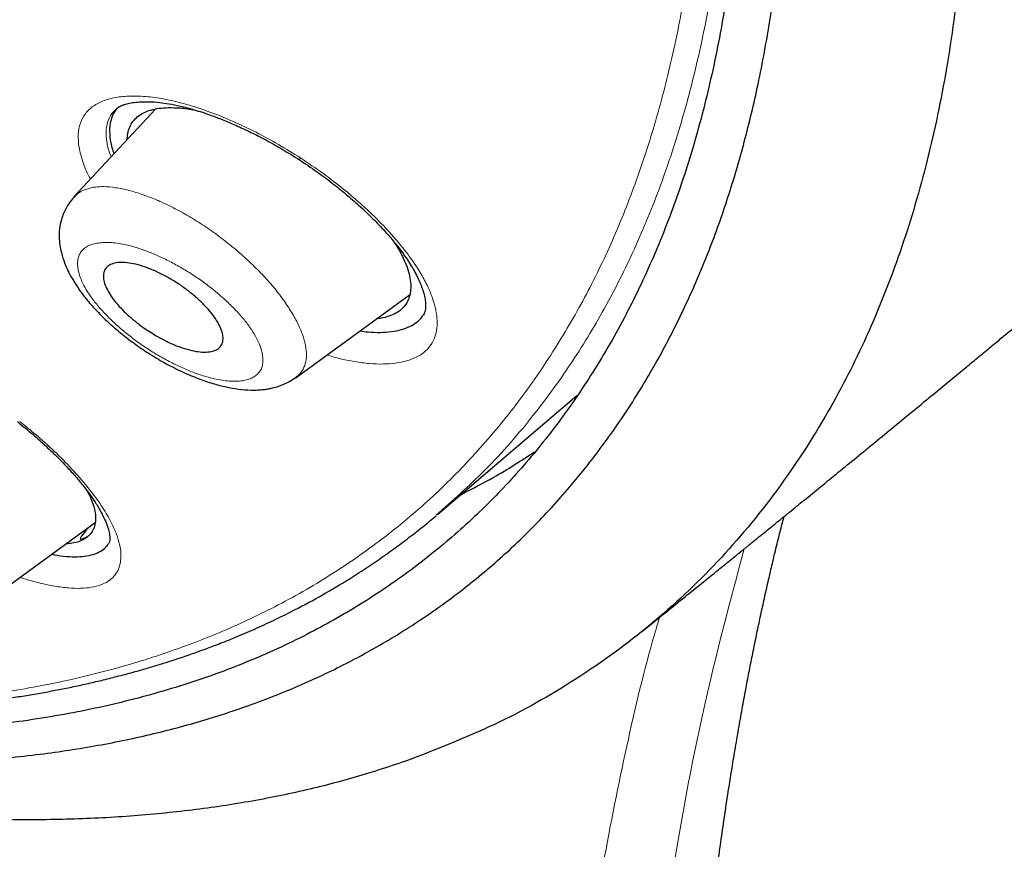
# Model space of a CAD drawing. Header units: millimetres. Extents: x 8 to 847, y 12 to 2109.
# Tile 71 of 256: x 739 to 753, y 659 to 670. Entities that reach past the tile are written whole.
import ezdxf

# ---------------------------------------------------------------- set-up
doc = ezdxf.new("R2010")
doc.units = ezdxf.units.MM

msp = doc.modelspace()

# ---------------------------------------------------------------- linework, layer by layer
at = {"color": 7, "linetype": 'Continuous', "lineweight": 30}
for p, q in [((741.235, 668.496), (740.149, 667.329)), ((743.115, 664.91), (744.63, 666.014)), ((743.111, 664.915), (743.107, 664.912)), ((745.001, 663.079), (746.863, 664.669)), ((738.936, 661.882), (740.432, 662.972)), ((740.239, 662.749), (740.301, 662.772)), ((740.301, 662.772), (740.335, 662.792))]:
    msp.add_line(p, q, dxfattribs=at)
at = {"color": 8, "linetype": 'Continuous', "lineweight": 0}
msp.add_arc((743.252, 667.783), 0.0988, 143.1544, 159.7654, dxfattribs=at)
at = {"color": 7, "linetype": 'Continuous', "lineweight": 30}
for points, knots in [([(697.719, 747.026), (698.327, 746.668), (699.544, 745.953), (701.392, 744.785), (703.252, 743.552), (705.122, 742.248), (706.999, 740.877), (708.878, 739.443), (710.861, 737.863), (712.944, 736.13), (715.121, 734.234), (717.28, 732.266), (719.418, 730.232), (721.527, 728.137), (723.506, 726.09), (725.353, 724.104), (727.072, 722.189), (728.757, 720.245), (730.404, 718.274), (732.01, 716.281), (733.572, 714.27), (735.087, 712.243), (736.553, 710.206), (737.967, 708.162), (739.326, 706.114), (740.629, 704.067), (741.871, 702.024), (743.052, 699.989), (744.229, 697.854), (745.388, 695.625), (746.511, 693.313), (747.538, 691.033), (748.466, 688.793), (749.294, 686.596), (749.985, 684.552), (750.552, 682.657), (751.01, 680.907), (751.388, 679.205), (751.686, 677.553), (751.904, 675.955), (752.041, 674.413), (752.098, 672.931), (752.074, 671.511), (751.969, 670.156), (751.783, 668.869), (751.516, 667.653), (751.167, 666.509), (750.739, 665.44), (750.204, 664.393), (749.548, 663.384), (748.756, 662.433), (747.863, 661.592), (746.868, 660.868), (745.781, 660.252), (744.977, 659.941), (744.575, 659.786)], [0, 0, 0, 0, 0.017859, 0.035717, 0.053574, 0.07143, 0.089287, 0.107143, 0.125, 0.145832, 0.166666, 0.1875, 0.208333, 0.229166, 0.249999, 0.267856, 0.285713, 0.303571, 0.321429, 0.339287, 0.357144, 0.375001, 0.392858, 0.410715, 0.428572, 0.446429, 0.464286, 0.482143, 0.500002, 0.520835, 0.541668, 0.562501, 0.583334, 0.604167, 0.624999, 0.642856, 0.660713, 0.678571, 0.696428, 0.714286, 0.732144, 0.750003, 0.76786, 0.785718, 0.803575, 0.821433, 0.839289, 0.857146, 0.875003, 0.895835, 0.916668, 0.9375, 0.958333, 0.979167, 1, 1, 1, 1]), ([(724.937, 662.829), (725.181, 662.724), (725.826, 662.445), (726.82, 662.054), (727.921, 661.647), (728.97, 661.29), (730.001, 660.97), (731.013, 660.687), (732.007, 660.441), (733.014, 660.224), (734.029, 660.042), (735.048, 659.9), (736.038, 659.804), (736.997, 659.753), (737.927, 659.748), (738.829, 659.788), (739.677, 659.871), (740.472, 659.992), (741.216, 660.148), (741.93, 660.341), (742.616, 660.572), (743.273, 660.84), (743.92, 661.154), (744.551, 661.518), (745.163, 661.935), (745.737, 662.394), (746.274, 662.897), (746.774, 663.442), (747.238, 664.031), (747.654, 664.644), (748.022, 665.278), (748.344, 665.924), (748.633, 666.602), (748.886, 667.312), (749.104, 668.052), (749.293, 668.846), (749.45, 669.696), (749.569, 670.604), (749.647, 671.546), (749.683, 672.523), (749.679, 673.534), (749.633, 674.581), (749.549, 675.631), (749.431, 676.678), (749.281, 677.716), (749.098, 678.775), (748.879, 679.855), (748.627, 680.956), (748.331, 682.11), (747.99, 683.318), (747.6, 684.58), (747.169, 685.865), (746.699, 687.172), (746.188, 688.5), (745.639, 689.85), (745.069, 691.177), (744.483, 692.477), (743.886, 693.746), (743.261, 695.021), (742.607, 696.304), (741.923, 697.593), (741.222, 698.871), (740.505, 700.134), (739.773, 701.383), (739.016, 702.635), (738.234, 703.892), (737.427, 705.153), (736.595, 706.418), (735.742, 707.683), (734.855, 708.963), (733.938, 710.255), (732.986, 711.56), (732.015, 712.859), (731.025, 714.152), (730.014, 715.437), (728.999, 716.696), (727.983, 717.927), (726.967, 719.131), (725.934, 720.325), (724.885, 721.511), (723.82, 722.689), (722.739, 723.857), (721.647, 725.011), (720.531, 726.166), (719.392, 727.316), (718.229, 728.464), (717.059, 729.592), (715.88, 730.7), (714.694, 731.787), (713.52, 732.837), (712.36, 733.848), (711.215, 734.822), (710.066, 735.775), (708.912, 736.707), (707.754, 737.617), (706.593, 738.506), (705.431, 739.372), (704.254, 740.224), (703.066, 741.059), (701.867, 741.876), (700.674, 742.662), (699.488, 743.415), (698.308, 744.139), (697.529, 744.594), (697.139, 744.822)], [0, 0, 0, 0, 0.006406, 0.017005, 0.026687, 0.036352, 0.04601, 0.055667, 0.065331, 0.075008, 0.085647, 0.096251, 0.106831, 0.117396, 0.127957, 0.138522, 0.149139, 0.158862, 0.168566, 0.178258, 0.187946, 0.197638, 0.207341, 0.21789, 0.228425, 0.238957, 0.249495, 0.26005, 0.270632, 0.281302, 0.291065, 0.300793, 0.310497, 0.320183, 0.329861, 0.33954, 0.350062, 0.360574, 0.371087, 0.381612, 0.392162, 0.402747, 0.413402, 0.423147, 0.432863, 0.442558, 0.452242, 0.461923, 0.471612, 0.482137, 0.492659, 0.503191, 0.513744, 0.524331, 0.534962, 0.545606, 0.555323, 0.565009, 0.574675, 0.584328, 0.593979, 0.603635, 0.612864, 0.622092, 0.631327, 0.640577, 0.649849, 0.65915, 0.668487, 0.677761, 0.687438, 0.697096, 0.706743, 0.716387, 0.726036, 0.735697, 0.744917, 0.754144, 0.763385, 0.772645, 0.781933, 0.791254, 0.800616, 0.809894, 0.819574, 0.829237, 0.838892, 0.848545, 0.858204, 0.867876, 0.877087, 0.886302, 0.895528, 0.904772, 0.914041, 0.92334, 0.932677, 0.941978, 0.951684, 0.961366, 0.971031, 0.980686, 0.99034, 1, 1, 1, 1]), ([(747.773, 682.203), (747.895, 681.732), (748.138, 680.791), (748.434, 679.421), (748.679, 678.083), (748.868, 676.78), (749.002, 675.512), (749.08, 674.305), (749.104, 673.162), (749.079, 672.081), (749.003, 671.042), (748.877, 670.044), (748.699, 669.071), (748.465, 668.127), (748.172, 667.217), (747.824, 666.357), (747.422, 665.547), (746.965, 664.788), (746.465, 664.095), (745.926, 663.468), (745.352, 662.904), (744.733, 662.391), (744.068, 661.929), (743.348, 661.513), (742.568, 661.145), (741.729, 660.831), (740.84, 660.576), (739.903, 660.38), (738.92, 660.244), (737.916, 660.17), (736.896, 660.153), (735.866, 660.191), (734.802, 660.283), (733.705, 660.428), (732.557, 660.632), (731.354, 660.896), (730.096, 661.225), (728.805, 661.613), (727.479, 662.065), (726.315, 662.496), (725.584, 662.8), (725.316, 662.912)], [0, 0, 0, 0, 0.026476, 0.052917, 0.079364, 0.105858, 0.132438, 0.159114, 0.184201, 0.209232, 0.234239, 0.259255, 0.284314, 0.310681, 0.337036, 0.363417, 0.389861, 0.416405, 0.443044, 0.468114, 0.493147, 0.518174, 0.543225, 0.568329, 0.594656, 0.621025, 0.647472, 0.674029, 0.700731, 0.727403, 0.752409, 0.777362, 0.802288, 0.827215, 0.852172, 0.878489, 0.904845, 0.931273, 0.957806, 0.984477, 1, 1, 1, 1]), ([(747.729, 661.517), (747.827, 661.595), (748.011, 661.743), (748.269, 661.952), (748.493, 662.132), (748.683, 662.286), (748.838, 662.412), (748.955, 662.507), (749.038, 662.573), (749.091, 662.617), (749.132, 662.65), (749.171, 662.681), (749.212, 662.715), (749.258, 662.753), (749.343, 662.821), (749.474, 662.928), (749.654, 663.074), (749.853, 663.237), (750.067, 663.411), (750.296, 663.598), (750.62, 663.863), (751.043, 664.21), (751.459, 664.552), (751.776, 664.813), (751.978, 664.98), (752.163, 665.133), (752.329, 665.27), (752.477, 665.393), (752.61, 665.503), (752.736, 665.607), (752.863, 665.712), (752.992, 665.82), (753.127, 665.932), (753.27, 666.051), (753.429, 666.183), (753.604, 666.329), (753.832, 666.52), (754.098, 666.742), (754.388, 666.985), (754.647, 667.202), (754.875, 667.394), (755.113, 667.594), (755.379, 667.818), (755.692, 668.082), (755.956, 668.306), (756.161, 668.479), (756.291, 668.59), (756.406, 668.688), (756.5, 668.767), (756.573, 668.829), (756.638, 668.885), (756.712, 668.947), (756.809, 669.03), (756.93, 669.133), (757.075, 669.256), (757.244, 669.401), (757.435, 669.563), (757.64, 669.739), (757.965, 670.017), (758.409, 670.398), (758.844, 670.772), (759.155, 671.041), (759.336, 671.197), (759.506, 671.345), (759.658, 671.476), (759.777, 671.579), (759.867, 671.657), (759.931, 671.713), (759.985, 671.759), (760.037, 671.805), (760.1, 671.86), (760.186, 671.934), (760.295, 672.029), (760.435, 672.151), (760.61, 672.304), (760.822, 672.488), (761.065, 672.7), (761.339, 672.94), (761.575, 673.147), (761.72, 673.274), (761.764, 673.313)], [0, 0, 0, 0, 0.020496, 0.038599, 0.05431, 0.067628, 0.078553, 0.087086, 0.09227, 0.095865, 0.098328, 0.100987, 0.103927, 0.107149, 0.110651, 0.121731, 0.134936, 0.148523, 0.163798, 0.180081, 0.196909, 0.232203, 0.269679, 0.28498, 0.299496, 0.312588, 0.324255, 0.334742, 0.344011, 0.352546, 0.361342, 0.371034, 0.379977, 0.3901, 0.401402, 0.413884, 0.427323, 0.450076, 0.470676, 0.489123, 0.505418, 0.51956, 0.539956, 0.562274, 0.586515, 0.596564, 0.606276, 0.614498, 0.621205, 0.626397, 0.630095, 0.635295, 0.642228, 0.650894, 0.661292, 0.673422, 0.687285, 0.702318, 0.717562, 0.757244, 0.798187, 0.811315, 0.824567, 0.837246, 0.848215, 0.857459, 0.862977, 0.867625, 0.871403, 0.874544, 0.878976, 0.885129, 0.893004, 0.9026, 0.915676, 0.930999, 0.948571, 0.968391, 0.99046, 1, 1, 1, 1]), ([(740.712, 668.498), (740.724, 668.507), (740.747, 668.525), (740.79, 668.545), (740.83, 668.559), (740.872, 668.57), (740.911, 668.578), (740.968, 668.587), (741.048, 668.594), (741.161, 668.595), (741.285, 668.586), (741.422, 668.567), (741.575, 668.536), (741.761, 668.486), (741.952, 668.423), (742.141, 668.351), (742.321, 668.275), (742.515, 668.184), (742.721, 668.078), (742.938, 667.956), (743.084, 667.864), (743.159, 667.817)], [0, 0, 0, 0, 0.057783, 0.105218, 0.142026, 0.16942, 0.195325, 0.220953, 0.271885, 0.325355, 0.381957, 0.430672, 0.487205, 0.551841, 0.624827, 0.6782, 0.735338, 0.796197, 0.860688, 0.928676, 1, 1, 1, 1]), ([(740.751, 668.525), (740.736, 668.512), (740.688, 668.47), (740.644, 668.374), (740.617, 668.241), (740.631, 668.086), (740.653, 667.972), (740.681, 667.907), (740.683, 667.903)], [0, 0, 0, 0, 0.101553, 0.320637, 0.539973, 0.763438, 0.985525, 1, 1, 1, 1]), ([(740.861, 668.094), (740.861, 668.111), (740.861, 668.162), (740.882, 668.236), (740.921, 668.316), (740.979, 668.382), (741.054, 668.436), (741.146, 668.477), (741.253, 668.503), (741.377, 668.516), (741.53, 668.514), (741.665, 668.502), (741.76, 668.482), (741.782, 668.477)], [0, 0, 0, 0, 0.048676, 0.147701, 0.245138, 0.342009, 0.439352, 0.535952, 0.632609, 0.730363, 0.830224, 0.960194, 1, 1, 1, 1]), ([(743.159, 667.817), (743.236, 667.766), (743.386, 667.666), (743.594, 667.511), (743.781, 667.36), (743.964, 667.201), (744.137, 667.036), (744.295, 666.871), (744.422, 666.725), (744.522, 666.597), (744.598, 666.488), (744.655, 666.397), (744.697, 666.324), (744.727, 666.266), (744.756, 666.207), (744.785, 666.137), (744.814, 666.055), (744.834, 665.975), (744.843, 665.906), (744.844, 665.849), (744.838, 665.804), (744.829, 665.772), (744.82, 665.757), (744.816, 665.749)], [0, 0, 0, 0, 0.06815, 0.132649, 0.193468, 0.250555, 0.320782, 0.384257, 0.440998, 0.491072, 0.53458, 0.571679, 0.602398, 0.626743, 0.64737, 0.684113, 0.728333, 0.777547, 0.823035, 0.864052, 0.903969, 0.94925, 1, 1, 1, 1]), ([(740.152, 667.323), (740.121, 667.286), (740.064, 667.218), (740.011, 667.112), (739.975, 667.007), (739.952, 666.894), (739.948, 666.77), (739.962, 666.655), (739.983, 666.564), (740.006, 666.489), (740.029, 666.425), (740.061, 666.351), (740.109, 666.257), (740.174, 666.148), (740.252, 666.035), (740.35, 665.911), (740.473, 665.775), (740.624, 665.63), (740.791, 665.487), (740.974, 665.348), (741.172, 665.215), (741.382, 665.091), (741.596, 664.983), (741.805, 664.896), (741.998, 664.829), (742.176, 664.783), (742.345, 664.753), (742.487, 664.741), (742.599, 664.743), (742.676, 664.749), (742.74, 664.758), (742.808, 664.773), (742.877, 664.792), (742.954, 664.822), (743.032, 664.859), (743.082, 664.893), (743.109, 664.911)], [0, 0, 0, 0, 0.033627, 0.060616, 0.080589, 0.107789, 0.139572, 0.164859, 0.187936, 0.204865, 0.219056, 0.236597, 0.26333, 0.293024, 0.32279, 0.352659, 0.392744, 0.433308, 0.474765, 0.51728, 0.56097, 0.605983, 0.652222, 0.696512, 0.73802, 0.776784, 0.813366, 0.852504, 0.873104, 0.891345, 0.906672, 0.91912, 0.938622, 0.95573, 0.976181, 1, 1, 1, 1]), ([(744.406, 666.741), (744.421, 666.72), (744.478, 666.639), (744.516, 666.563), (744.544, 666.506)], [0, 0, 0, 0, 0.258714, 1, 1, 1, 1]), ([(744.544, 666.506), (744.563, 666.465), (744.6, 666.381), (744.632, 666.265), (744.647, 666.156), (744.643, 666.056), (744.622, 665.965), (744.582, 665.886), (744.523, 665.82), (744.448, 665.766), (744.355, 665.727), (744.27, 665.703), (744.211, 665.698), (744.194, 665.697)], [0, 0, 0, 0, 0.0956167, 0.1924445, 0.2885854, 0.3846404, 0.4824852, 0.5785484, 0.6738445, 0.7694126, 0.8650467, 0.9604197, 1, 1, 1, 1]), ([(741.221, 665.483), (741.163, 665.519), (741.062, 665.584), (740.929, 665.689), (740.819, 665.788), (740.725, 665.889), (740.649, 665.986), (740.592, 666.08), (740.554, 666.168), (740.539, 666.246), (740.544, 666.315), (740.571, 666.371), (740.62, 666.413), (740.689, 666.44), (740.778, 666.45), (740.884, 666.442), (741.005, 666.417), (741.136, 666.374), (741.274, 666.315), (741.413, 666.243), (741.549, 666.159), (741.677, 666.067), (741.795, 665.97), (741.899, 665.87), (741.987, 665.77), (742.056, 665.673), (742.106, 665.582), (742.134, 665.498), (742.143, 665.423), (742.129, 665.359), (742.094, 665.308), (742.037, 665.271), (741.96, 665.251), (741.864, 665.248), (741.752, 665.262), (741.627, 665.294), (741.494, 665.342), (741.357, 665.405), (741.266, 665.457), (741.221, 665.483)], [0, 0, 0, 0, 0.035398, 0.062671, 0.089943, 0.116484, 0.143022, 0.168973, 0.194921, 0.220657, 0.246391, 0.272388, 0.298385, 0.325031, 0.35168, 0.379088, 0.4065, 0.434422, 0.462347, 0.490291, 0.518236, 0.545721, 0.573205, 0.599973, 0.626738, 0.65284, 0.678938, 0.704689, 0.730437, 0.756301, 0.782165, 0.808582, 0.835001, 0.862184, 0.889371, 0.917037, 0.944708, 0.972353, 1, 1, 1, 1]), ([(743.97, 665.533), (744.006, 665.528), (744.1, 665.515), (744.241, 665.511), (744.39, 665.521), (744.523, 665.548), (744.637, 665.59), (744.729, 665.649), (744.79, 665.705), (744.812, 665.747), (744.818, 665.758)], [0, 0, 0, 0, 0.085974, 0.228482, 0.37329, 0.518908, 0.661602, 0.802963, 0.944624, 1, 1, 1, 1]), ([(739.393, 664.321), (739.462, 664.265), (739.596, 664.156), (739.775, 663.995), (739.932, 663.844), (740.067, 663.704), (740.182, 663.576), (740.291, 663.443), (740.388, 663.312), (740.469, 663.188), (740.524, 663.09), (740.56, 663.015), (740.584, 662.958), (740.599, 662.914), (740.611, 662.875), (740.619, 662.837), (740.626, 662.8), (740.629, 662.762), (740.627, 662.725), (740.618, 662.705), (740.612, 662.694)], [0, 0, 0, 0, 0.0782273, 0.1518724, 0.2209131, 0.2853059, 0.3450155, 0.4000273, 0.4737432, 0.5370229, 0.5900212, 0.6329445, 0.6659754, 0.6951151, 0.7251109, 0.7561728, 0.7968039, 0.8512061, 0.9190366, 1, 1, 1, 1]), ([(745.317, 663.35), (745.464, 663.424), (745.804, 663.597), (746.118, 663.801), (746.297, 663.917)], [0, 0, 0, 0, 0.431518, 1, 1, 1, 1]), ([(740.324, 663.396), (740.342, 663.362), (740.388, 663.275), (740.409, 663.199), (740.422, 663.152)], [0, 0, 0, 0, 0.3929685, 1, 1, 1, 1]), ([(725.499, 663.032), (725.522, 663.022), (725.827, 662.897), (726.399, 662.677), (727.213, 662.375), (727.905, 662.136), (728.487, 661.944), (728.969, 661.792), (729.462, 661.644), (729.885, 661.523), (730.233, 661.428), (730.495, 661.358), (730.743, 661.295), (730.969, 661.238), (731.173, 661.189), (731.348, 661.148), (731.503, 661.112), (731.65, 661.079), (731.809, 661.044), (731.982, 661.007), (732.17, 660.968), (732.372, 660.928), (732.713, 660.862), (733.178, 660.78), (733.724, 660.696), (734.221, 660.629), (734.684, 660.576), (735.044, 660.542), (735.307, 660.521), (735.469, 660.509), (735.632, 660.499), (735.796, 660.489), (735.955, 660.481), (736.103, 660.475), (736.234, 660.471), (736.349, 660.467), (736.447, 660.465), (736.532, 660.463), (736.613, 660.462), (736.699, 660.461), (736.796, 660.461), (736.92, 660.461), (737.071, 660.462), (737.25, 660.464), (737.444, 660.469), (737.666, 660.478), (737.911, 660.49), (738.17, 660.507), (738.419, 660.528), (738.656, 660.551), (738.882, 660.576), (739.095, 660.603), (739.305, 660.632), (739.514, 660.665), (739.722, 660.7), (739.923, 660.738), (740.121, 660.777), (740.318, 660.82), (740.519, 660.867), (740.727, 660.918), (740.929, 660.972), (741.121, 661.027), (741.294, 661.079), (741.448, 661.127), (741.577, 661.17), (741.682, 661.206), (741.771, 661.237), (741.851, 661.266), (741.935, 661.296), (742.028, 661.332), (742.132, 661.372), (742.247, 661.418), (742.37, 661.469), (742.498, 661.523), (742.625, 661.58), (742.751, 661.638), (742.875, 661.697), (743.085, 661.8), (743.377, 661.954), (743.695, 662.139), (743.96, 662.305), (744.176, 662.449), (744.389, 662.599), (744.595, 662.753), (744.795, 662.907), (744.925, 663.015), (744.985, 663.065)], [0, 0, 0, 0, 0.002831, 0.036148, 0.068816, 0.101441, 0.120976, 0.140883, 0.161539, 0.182943, 0.194451, 0.205948, 0.216613, 0.226364, 0.2352, 0.243123, 0.249205, 0.255493, 0.262456, 0.270093, 0.278402, 0.287383, 0.297033, 0.324129, 0.350322, 0.371844, 0.393221, 0.41547, 0.423167, 0.430966, 0.438869, 0.446876, 0.454864, 0.462155, 0.468641, 0.474324, 0.479202, 0.483277, 0.486988, 0.491278, 0.496177, 0.501663, 0.509944, 0.519047, 0.528972, 0.539722, 0.553423, 0.567183, 0.580407, 0.593098, 0.605255, 0.616873, 0.627987, 0.639896, 0.651522, 0.662862, 0.673917, 0.685266, 0.696675, 0.708871, 0.721854, 0.732606, 0.743532, 0.753293, 0.760896, 0.767448, 0.772951, 0.777556, 0.782702, 0.788745, 0.795351, 0.802773, 0.810997, 0.819479, 0.827939, 0.836376, 0.84479, 0.853181, 0.879404, 0.905808, 0.921853, 0.938146, 0.954688, 0.971084, 0.986614, 1, 1, 1, 1]), ([(740.422, 663.152), (740.428, 663.119), (740.44, 663.053), (740.435, 662.966), (740.413, 662.888), (740.373, 662.823), (740.315, 662.768), (740.24, 662.727), (740.151, 662.699), (740.079, 662.692), (740.044, 662.689)], [0, 0, 0, 0, 0.12466, 0.2509, 0.376244, 0.501476, 0.629041, 0.754283, 0.878526, 1, 1, 1, 1]), ([(748.103, 645.143), (748.103, 645.485), (748.104, 646.156), (748.107, 647.141), (748.113, 648.086), (748.123, 648.99), (748.138, 649.853), (748.158, 650.675), (748.18, 651.363), (748.201, 651.924), (748.221, 652.37), (748.241, 652.797), (748.263, 653.2), (748.284, 653.575), (748.307, 653.937), (748.33, 654.284), (748.354, 654.612), (748.375, 654.9), (748.394, 655.132), (748.409, 655.315), (748.421, 655.456), (748.43, 655.561), (748.437, 655.639), (748.442, 655.702), (748.449, 655.779), (748.458, 655.874), (748.469, 655.993), (748.482, 656.136), (748.499, 656.305), (748.517, 656.488), (748.536, 656.675), (748.555, 656.857), (748.574, 657.031), (748.593, 657.198), (748.615, 657.39), (748.64, 657.603), (748.669, 657.835), (748.696, 658.052), (748.724, 658.261), (748.751, 658.466), (748.785, 658.709), (748.827, 659), (748.878, 659.343), (748.93, 659.669), (748.98, 659.973), (749.028, 660.248), (749.075, 660.514), (749.121, 660.764), (749.166, 660.999), (749.212, 661.232), (749.259, 661.461), (749.306, 661.687), (749.354, 661.906), (749.403, 662.127), (749.454, 662.346), (749.498, 662.534), (749.535, 662.685), (749.563, 662.797), (749.588, 662.898), (749.61, 662.982), (749.623, 663.034), (749.628, 663.053)], [0, 0, 0, 0, 0.051085, 0.100315, 0.147721, 0.193333, 0.237173, 0.279263, 0.319619, 0.343567, 0.366865, 0.389503, 0.410935, 0.430867, 0.449303, 0.469111, 0.486845, 0.502508, 0.516102, 0.524903, 0.532613, 0.539426, 0.542332, 0.545611, 0.549901, 0.555205, 0.561522, 0.569768, 0.579276, 0.58999, 0.600758, 0.611114, 0.621057, 0.630587, 0.639705, 0.654233, 0.667575, 0.680126, 0.692442, 0.704528, 0.716416, 0.735922, 0.756833, 0.778734, 0.795872, 0.813336, 0.830396, 0.846313, 0.86109, 0.875838, 0.891694, 0.905983, 0.920745, 0.935646, 0.950686, 0.965618, 0.974397, 0.9822, 0.989027, 0.995862, 1, 1, 1, 1]), ([(740.342, 662.906), (740.334, 662.897), (740.318, 662.879), (740.297, 662.854), (740.278, 662.83), (740.255, 662.799), (740.232, 662.765), (740.237, 662.754), (740.239, 662.749)], [0, 0, 0, 0, 0.124326, 0.253011, 0.375733, 0.492795, 0.772794, 1, 1, 1, 1]), ([(739.853, 662.55), (739.864, 662.548), (739.934, 662.533), (740.05, 662.52), (740.197, 662.514), (740.324, 662.526), (740.434, 662.554), (740.522, 662.599), (740.582, 662.646), (740.604, 662.683), (740.611, 662.695)], [0, 0, 0, 0, 0.028102, 0.181813, 0.332439, 0.481656, 0.631192, 0.781234, 0.930584, 1, 1, 1, 1]), ([(744.575, 659.786), (744.337, 659.708), (743.862, 659.551), (743.112, 659.364), (742.334, 659.214), (741.527, 659.104), (740.694, 659.032), (739.836, 658.999), (738.923, 659.007), (737.951, 659.058), (736.919, 659.158), (735.858, 659.306), (734.77, 659.502), (733.688, 659.738), (732.618, 660.009), (731.563, 660.309), (730.489, 660.647), (729.397, 661.023), (728.285, 661.44), (727.497, 661.749), (727.077, 661.929), (727.037, 661.946)], [0, 0, 0, 0, 0.053703, 0.107406, 0.161147, 0.215024, 0.268873, 0.322477, 0.376107, 0.435291, 0.494409, 0.553482, 0.612619, 0.67181, 0.725591, 0.779294, 0.832984, 0.886736, 0.940591, 0.994398, 1, 1, 1, 1])]:
    msp.add_open_spline(points, degree=3, knots=knots, dxfattribs=at)
at = {"color": 8, "linetype": 'Continuous', "lineweight": 0}
for points, knots in [([(747.615, 682.426), (747.737, 681.955), (747.98, 681.013), (748.275, 679.646), (748.518, 678.316), (748.705, 677.025), (748.837, 675.774), (748.914, 674.584), (748.938, 673.454), (748.913, 672.38), (748.837, 671.343), (748.713, 670.346), (748.535, 669.374), (748.301, 668.433), (748.009, 667.526), (747.663, 666.672), (747.264, 665.869), (746.812, 665.118), (746.275, 664.378), (745.675, 663.683), (745.204, 663.267), (744.983, 663.072)], [0, 0, 0, 0, 0.053163, 0.106068, 0.158789, 0.211398, 0.263964, 0.316558, 0.366233, 0.416054, 0.466089, 0.516241, 0.566262, 0.619059, 0.671707, 0.724276, 0.776839, 0.829464, 0.88224, 0.944721, 1, 1, 1, 1]), ([(725.521, 663.048), (725.74, 662.959), (726.388, 662.696), (727.439, 662.316), (728.673, 661.904), (729.877, 661.547), (731.054, 661.243), (732.224, 660.986), (733.386, 660.781), (734.534, 660.632), (735.644, 660.543), (736.717, 660.514), (737.755, 660.544), (738.738, 660.633), (739.664, 660.776), (740.531, 660.969), (741.357, 661.215), (742.14, 661.514), (742.897, 661.871), (743.623, 662.292), (744.314, 662.778), (744.955, 663.322), (745.547, 663.922), (746.089, 664.58), (746.572, 665.279), (746.997, 666.015), (747.366, 666.782), (747.685, 667.593), (747.956, 668.447), (748.183, 669.366), (748.363, 670.35), (748.491, 671.403), (748.564, 672.501), (748.58, 673.645), (748.541, 674.834), (748.45, 676.041), (748.309, 677.26), (748.122, 678.484), (747.886, 679.74), (747.605, 681.024), (747.376, 681.904), (747.262, 682.345)], [0, 0, 0, 0, 0.012955, 0.038325, 0.063609, 0.088834, 0.114029, 0.139223, 0.165939, 0.192598, 0.219232, 0.245877, 0.272564, 0.299494, 0.324888, 0.350189, 0.375423, 0.400622, 0.425813, 0.452551, 0.479251, 0.505946, 0.532674, 0.559468, 0.586411, 0.611755, 0.637006, 0.662193, 0.68735, 0.712507, 0.739363, 0.766175, 0.792984, 0.819828, 0.846749, 0.873715, 0.899042, 0.9243, 0.949522, 0.974744, 1, 1, 1, 1]), ([(740.368, 667.565), (740.363, 667.573), (740.317, 667.653), (740.263, 667.795), (740.211, 667.986), (740.2, 668.159), (740.227, 668.311), (740.295, 668.438), (740.401, 668.539), (740.545, 668.613), (740.723, 668.658), (740.929, 668.674), (741.163, 668.662), (741.417, 668.62), (741.69, 668.551), (741.978, 668.454), (742.276, 668.332), (742.578, 668.189), (742.879, 668.026), (743.075, 667.904), (743.173, 667.842)], [0, 0, 0, 0, 0.00688, 0.064988, 0.123883, 0.183256, 0.241316, 0.299093, 0.357259, 0.41534, 0.474364, 0.533109, 0.591223, 0.649682, 0.70766, 0.765777, 0.82497, 0.883642, 0.941694, 1, 1, 1, 1]), ([(740.709, 668.488), (740.692, 668.474), (740.641, 668.43), (740.597, 668.333), (740.571, 668.2), (740.587, 668.048), (740.612, 667.933), (740.642, 667.868), (740.645, 667.862)], [0, 0, 0, 0, 0.1095658, 0.3253521, 0.542005, 0.7595387, 0.9776759, 1, 1, 1, 1]), ([(743.173, 667.842), (743.275, 667.774), (743.479, 667.637), (743.768, 667.413), (744.038, 667.179), (744.283, 666.94), (744.498, 666.7), (744.663, 666.483), (744.787, 666.291), (744.876, 666.123), (744.941, 665.963), (744.983, 665.81), (745.001, 665.667), (744.995, 665.538), (744.962, 665.424), (744.905, 665.325), (744.824, 665.243), (744.719, 665.177), (744.592, 665.13), (744.443, 665.1), (744.276, 665.088), (744.094, 665.094), (743.896, 665.12), (743.708, 665.157), (743.58, 665.195), (743.527, 665.211)], [0, 0, 0, 0, 0.053928, 0.1077, 0.162258, 0.216633, 0.270223, 0.323988, 0.364371, 0.404508, 0.444837, 0.485791, 0.526922, 0.567294, 0.607355, 0.647566, 0.687866, 0.727988, 0.768382, 0.809496, 0.850326, 0.890643, 0.930873, 0.971449, 1, 1, 1, 1]), ([(740.155, 667.323), (740.166, 667.335), (740.195, 667.366), (740.257, 667.404), (740.34, 667.437), (740.435, 667.456), (740.555, 667.462), (740.703, 667.449), (740.879, 667.414), (741.007, 667.373), (741.071, 667.352)], [0, 0, 0, 0, 0.072297, 0.189488, 0.306256, 0.422329, 0.537591, 0.691248, 0.845438, 1, 1, 1, 1]), ([(741.071, 667.352), (741.137, 667.327), (741.269, 667.278), (741.475, 667.18), (741.683, 667.066), (741.89, 666.936), (742.092, 666.793), (742.287, 666.639), (742.471, 666.477), (742.642, 666.31), (742.797, 666.14), (742.932, 665.97), (743.045, 665.801), (743.136, 665.638), (743.203, 665.482), (743.244, 665.338), (743.258, 665.207), (743.242, 665.093), (743.197, 664.998), (743.151, 664.94), (743.116, 664.918), (743.111, 664.915)], [0, 0, 0, 0, 0.055569, 0.111033, 0.166324, 0.221477, 0.276568, 0.331603, 0.386539, 0.44133, 0.495981, 0.550829, 0.605971, 0.66126, 0.716505, 0.771533, 0.826266, 0.881169, 0.936426, 0.991911, 1, 1, 1, 1]), ([(740.959, 666.652), (740.922, 666.662), (740.849, 666.683), (740.745, 666.702), (740.647, 666.713), (740.556, 666.715), (740.473, 666.708), (740.4, 666.693), (740.337, 666.668), (740.285, 666.635), (740.244, 666.594), (740.216, 666.544), (740.199, 666.487), (740.195, 666.414), (740.206, 666.327), (740.24, 666.223), (740.293, 666.112), (740.367, 665.996), (740.459, 665.877), (740.568, 665.755), (740.691, 665.634), (740.826, 665.517), (740.97, 665.405), (741.121, 665.299), (741.279, 665.202), (741.44, 665.113), (741.601, 665.036), (741.759, 664.971), (741.899, 664.924), (742.021, 664.892), (742.125, 664.872), (742.223, 664.861), (742.313, 664.859), (742.396, 664.866), (742.469, 664.882), (742.532, 664.906), (742.585, 664.939), (742.625, 664.981), (742.654, 665.031), (742.67, 665.088), (742.674, 665.161), (742.662, 665.248), (742.629, 665.353), (742.575, 665.463), (742.501, 665.579), (742.409, 665.699), (742.3, 665.82), (742.177, 665.94), (742.043, 666.058), (741.899, 666.169), (741.748, 666.275), (741.59, 666.373), (741.43, 666.461), (741.269, 666.538), (741.11, 666.604), (741.009, 666.636), (740.959, 666.652)], [0, 0, 0, 0, 0.015507, 0.031239, 0.046808, 0.062453, 0.078414, 0.094045, 0.109502, 0.124946, 0.140483, 0.155963, 0.171559, 0.187438, 0.208436, 0.229159, 0.249973, 0.270534, 0.291249, 0.312484, 0.333275, 0.354264, 0.374972, 0.395744, 0.416471, 0.437493, 0.458582, 0.479352, 0.500142, 0.51571, 0.53121, 0.546802, 0.562643, 0.578239, 0.593873, 0.609637, 0.625108, 0.640605, 0.656069, 0.671669, 0.687576, 0.708606, 0.729321, 0.750088, 0.770727, 0.791436, 0.812579, 0.833512, 0.854236, 0.875081, 0.895741, 0.916445, 0.937535, 0.958321, 0.979267, 1, 1, 1, 1]), ([(739.424, 664.325), (739.517, 664.249), (739.702, 664.098), (739.954, 663.864), (740.18, 663.629), (740.375, 663.397), (740.536, 663.174), (740.647, 662.981), (740.72, 662.817), (740.762, 662.679), (740.779, 662.552), (740.772, 662.438), (740.741, 662.338), (740.687, 662.253), (740.609, 662.186), (740.507, 662.137), (740.384, 662.106), (740.24, 662.092), (740.076, 662.098), (739.894, 662.121), (739.698, 662.163), (739.542, 662.204), (739.45, 662.236), (739.431, 662.242)], [0, 0, 0, 0, 0.059822, 0.119474, 0.180006, 0.240328, 0.29978, 0.359427, 0.404226, 0.448754, 0.493494, 0.538928, 0.584557, 0.629344, 0.673788, 0.718399, 0.763104, 0.807614, 0.852428, 0.898041, 0.943339, 0.988066, 1, 1, 1, 1]), ([(749.096, 662.621), (748.911, 661.928), (748.531, 660.511), (748.096, 658.137), (747.752, 655.583), (747.513, 652.876), (747.368, 650.044), (747.312, 647.102), (747.31, 645.1), (747.308, 644.091)], [0, 0, 0, 0, 0.1363473, 0.2783783, 0.4208815, 0.5638485, 0.7076367, 0.8527819, 1, 1, 1, 1]), ([(746.349, 649.331), (746.374, 649.986), (746.424, 651.283), (746.55, 653.157), (746.716, 654.955), (746.929, 656.677), (747.189, 658.33), (747.503, 659.905), (747.765, 661.031), (747.936, 661.604), (747.967, 661.709)], [0, 0, 0, 0, 0.141419, 0.280421, 0.418002, 0.554951, 0.691899, 0.829572, 0.969021, 1, 1, 1, 1])]:
    msp.add_open_spline(points, degree=3, knots=knots, dxfattribs=at)

doc.saveas('drawing.dxf')
